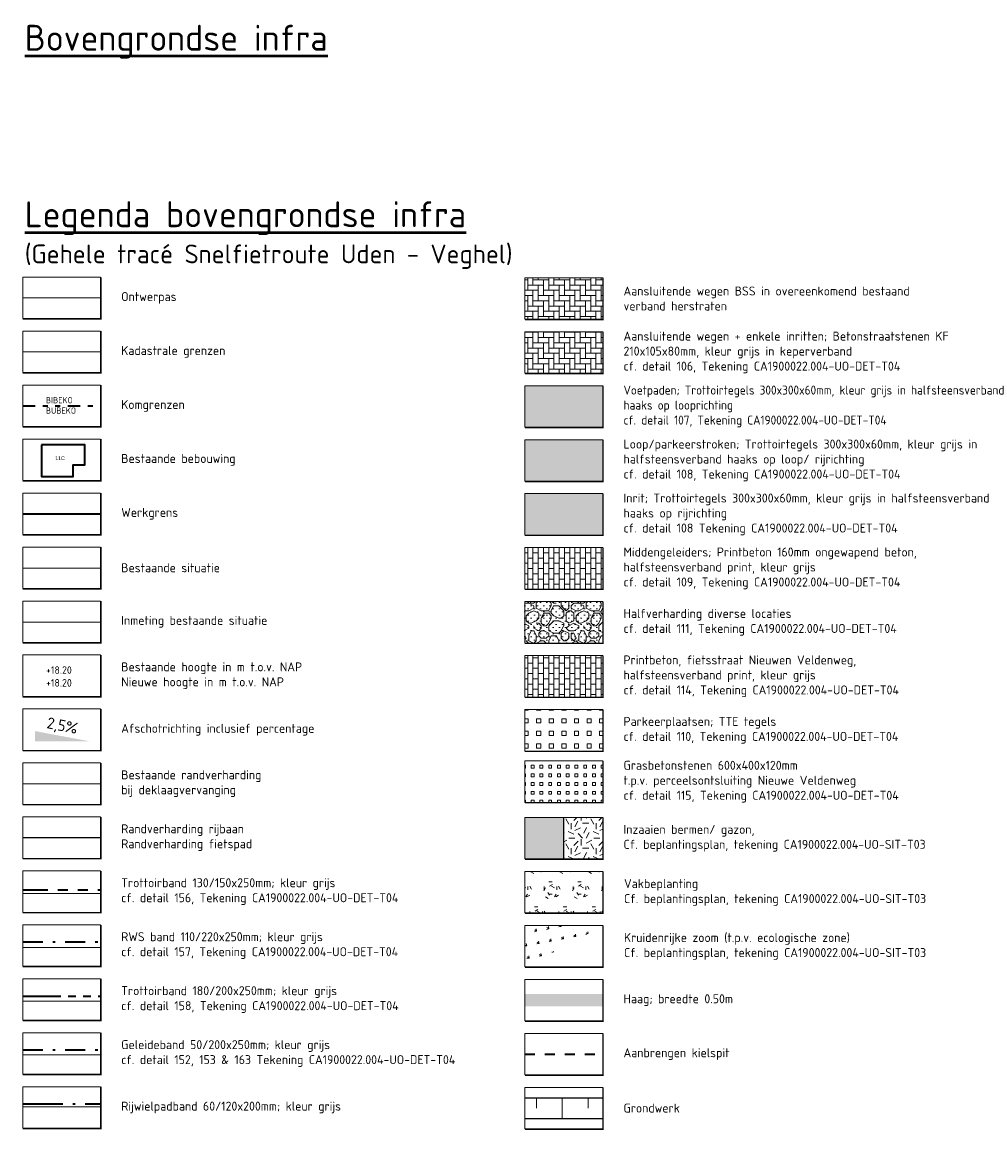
# Model space of a CAD drawing. Header units: metres. Extents: x 163543 to 168130, y 402678 to 405437.
# Tile 221 of 256: x 167416 to 167455, y 403412 to 403456. Entities that reach past the tile are written whole.
import ezdxf
from ezdxf.enums import TextEntityAlignment as Align

# ---------------------------------------------------------------- set-up
doc = ezdxf.new("R2010")
doc.units = ezdxf.units.M
for name, pattern in [('X-CA190022.004-UO-TXT_Legenda$0$AL-TEKENBLADGRENS', [11.5, 2.5, -1.5, 1, -1.5, 1, -1.5, 2.5]), ('X-CA190022.004-UO-TXT_Legenda$0$AM-AS', [16, 10, -2, 2, -2]), ('X-CA190022.004-UO-TXT_Legenda$0$VH-GELEIDEBAND_50X200', [8, 4, -2, 0, -2]), ('X-CA190022.004-UO-TXT_Legenda$0$VH-GELEIDEBAND_60X120', [12, 8, -2, 0, -2]), ('X-CA190022.004-UO-TXT_Legenda$0$VH-RWSBAND_110X220', [24, 10, -2, 2, -2, 2, -2, 2, -2]), ('X-CA190022.004-UO-TXT_Legenda$0$VH-TROTTOIRBAND_130-150', [15, 5, -2, 2, -2, 2, -2]), ('X-CA190022.004-UO-TXT_Legenda$0$VH-TROTTOIRBAND_180-200', [20, 10, -2, 2, -2, 2, -2]), ('X-CA190022.004-UO-TXT_Legenda$0$XX-HIDDEN', [4, 2, -2])]:
    doc.linetypes.add(name, pattern=pattern)
doc.layers.get('0').update_dxf_attribs({"lineweight": 25})
for name, color, linetype, lineweight in [('X-CA190022.004-UO-TXT_Legenda$0$B-WE-KG-GRENS_PERCEEL-GV', 150, 'Continuous', 9), ('X-CA190022.004-UO-TXT_Legenda$0$B-WE-VH-KANTVERHARDING-G', 214, 'Continuous', 18), ('X-CA190022.004-UO-TXT_Legenda$0$GE_4502_GBKN_Huisnummer_Lijn_GEM', 202, 'Continuous', 0), ('X-CA190022.004-UO-TXT_Legenda$0$GE_601_PNDgrondvlakpand_Vlak_MV_GEM', 34, 'Continuous', 35), ('X-CA190022.004-UO-TXT_Legenda$0$N-GV-GR-BEPLANTING_CULTUUR_VASTE PLANTENVAK-A-200', 92, 'Continuous', 18), ('X-CA190022.004-UO-TXT_Legenda$0$N-WE-AM-AS_WEG-G', 10, 'X-CA190022.004-UO-TXT_Legenda$0$AM-AS', 18), ('X-CA190022.004-UO-TXT_Legenda$0$N-WE-GR-KRUIDEN-A-250', 92, 'Continuous', 18), ('X-CA190022.004-UO-TXT_Legenda$0$N-WE-GW-TALUDARCERING-S', 90, 'Continuous', 25), ('X-CA190022.004-UO-TXT_Legenda$0$N-WE-GW-TALUDARCERING_KORT-G', 90, 'Continuous', 18), ('X-CA190022.004-UO-TXT_Legenda$0$N-WE-GW-TALUDARCERING_LANG-G', 90, 'Continuous', 18), ('X-CA190022.004-UO-TXT_Legenda$0$N-WE-GW-WATERGANG_BODEM-G', 90, 'Continuous', 25), ('X-CA190022.004-UO-TXT_Legenda$0$N-WE-GW-WATERGANG_GREPPEL_BODEM-G', 90, 'Continuous', 35), ('X-CA190022.004-UO-TXT_Legenda$0$N-WE-GW-WATERGANG_INSTEEK-G', 90, 'Continuous', 25), ('X-CA190022.004-UO-TXT_Legenda$0$N-WE-KG-GRENS_SYSTEEMGRENS-G', 7, 'X-CA190022.004-UO-TXT_Legenda$0$KG-OG', 35), ('X-CA190022.004-UO-TXT_Legenda$0$N-WE-VH-KANTOPSLUITING_ACHTERKANTBAND-G', 7, 'Continuous', 9), ('X-CA190022.004-UO-TXT_Legenda$0$N-WE-VH-KANTOPSLUITING_GELEIDEBAND_50X200-G', 7, 'X-CA190022.004-UO-TXT_Legenda$0$VH-GELEIDEBAND_50X200', 35), ('X-CA190022.004-UO-TXT_Legenda$0$N-WE-VH-KANTOPSLUITING_GELEIDEBAND_60X120-G', 20, 'X-CA190022.004-UO-TXT_Legenda$0$VH-GELEIDEBAND_60X120', 35), ('X-CA190022.004-UO-TXT_Legenda$0$N-WE-VH-KANTOPSLUITING_TROTTOIRBAND_130 150-G', 124, 'X-CA190022.004-UO-TXT_Legenda$0$VH-TROTTOIRBAND_130-150', 35), ('X-CA190022.004-UO-TXT_Legenda$0$N-WE-VH-KANTOPSLUITING_TROTTOIRBAND_180 200-G', 210, 'X-CA190022.004-UO-TXT_Legenda$0$VH-TROTTOIRBAND_180-200', 35), ('X-CA190022.004-UO-TXT_Legenda$0$N-WE-VH-KANTOPSLUITING_TROTTOIRBAND_RWS_110 220-G', 190, 'X-CA190022.004-UO-TXT_Legenda$0$VH-RWSBAND_110X220', 35), ('X-CA190022.004-UO-TXT_Legenda$0$N-WE-VH-KANTVERHARDING-G', 210, 'Continuous', 25), ('X-CA190022.004-UO-TXT_Legenda$0$N-WE-VH-VERHARDING_BETONSTRAATSTEEN-A-200', 252, 'Continuous', 18), ('X-CA190022.004-UO-TXT_Legenda$0$N-WE-VH-VERHARDING_BETONSTRAATSTEEN-A-200 - HERSTRATEN', 7, 'Continuous', 18), ('X-CA190022.004-UO-TXT_Legenda$0$N-WE-VH-VERKANTING-G', 7, 'Continuous', 35), ('X-CA190022.004-UO-TXT_Legenda$0$N-WE-VH-VERKANTING-T18', 7, 'Continuous', 18), ('X-CA190022.004-UO-TXT_Legenda$0$X-XX-AL-HOOGTELABEL-T18', 252, 'Continuous', 18), ('X-CA190022.004-UO-TXT_Legenda$0$X-XX-AL-LEGENDA-G', 7, 'Continuous', 18), ('X-CA190022.004-UO-TXT_Legenda$0$X-XX-AL-LEGENDA-T50', 7, 'Continuous', 50), ('X-CA190022.004-UO-TXT_Legenda$0$X-XX-AL-PEILMAAT-T18', 7, 'Continuous', 18), ('X-CA190022.004-UO-TXT_Legenda$0$X-XX-AL-T18', 7, 'Continuous', 18), ('X-CA190022.004-UO-TXT_Legenda$0$X-XX-AL-VERWIJZING_KOMGRENS-G', 242, 'X-CA190022.004-UO-TXT_Legenda$0$AL-TEKENBLADGRENS', 35)]:
    doc.layers.add(name, color=color, linetype=linetype, lineweight=lineweight)
for name, color, linetype, lineweight, transparency in [('X-CA190022.004-UO-TXT_Legenda$0$N-GV-GR-GRAS-A-200', 62, 'Continuous', 18, 0.5), ('X-CA190022.004-UO-TXT_Legenda$0$N-GV-GR-HAAG_STRAK-G', 78, 'Continuous', 35, 0.5), ('X-CA190022.004-UO-TXT_Legenda$0$N-WE-GR-GROENSTROOK-A', 62, 'Continuous', 18, 0.5), ('X-CA190022.004-UO-TXT_Legenda$0$N-WE-VH-VERHARDING-LOOP-PARKEERSTROOK-GRIJS-A', 148, 'Continuous', 0, 0.2), ('X-CA190022.004-UO-TXT_Legenda$0$N-WE-VH-VERHARDING_BETONSTRAATSTEENPRINT PRINTBETON-A-200 NIEUWEN VELDENWEG', 24, 'Continuous', 18, 0.2), ('X-CA190022.004-UO-TXT_Legenda$0$N-WE-VH-VERHARDING_GRASBETONSTEEN-A-50 GBT', 7, 'Continuous', 18, 0.5), ('X-CA190022.004-UO-TXT_Legenda$0$N-WE-VH-VERHARDING_GRASBETONSTEEN-A-50 TTE PLATEN', 7, 'Continuous', 18, 0.5), ('X-CA190022.004-UO-TXT_Legenda$0$N-WE-VH-VERHARDING_HALFVERHARDING-A-200', 252, 'Continuous', 18, 0.5), ('X-CA190022.004-UO-TXT_Legenda$0$N-WE-VH-VERHARDING_TEGEL-A-200 60MM TEGEL', 252, 'Continuous', 18, 0.5)]:
    doc.layers.add(name, color=color, linetype=linetype, lineweight=lineweight, transparency=transparency)
doc.layers.add('X-CA190022.004-UO-TXT_Legenda$0$N-WE-VH-VERHARDING_TEGEL-A-200 80MM TEGEL', color=7, linetype='Continuous', lineweight=18, true_color=0x2a393c, transparency=0.3)
doc.styles.add('X-CA190022.004-UO-TXT_Legenda$0$BGT_NAR', font='arial.ttf', dxfattribs={"height": 1})
doc.styles.add('X-CA190022.004-UO-TXT_Legenda$0$NLCS-ISO-M200-T18', font='NLCS-ISO.ttf', dxfattribs={"height": 0.36})
doc.styles.add('X-CA190022.004-UO-TXT_Legenda$0$NLCS-ISO-M200-T35', font='NLCS-ISO.ttf', dxfattribs={"height": 0.7})
doc.styles.add('X-CA190022.004-UO-TXT_Legenda$0$NLCS-ISO-M250-T18', font='NLCS-ISO.ttf', dxfattribs={"height": 0.45})
doc.styles.add('X-CA190022.004-UO-TXT_Legenda$0$NLCS-ISO-M500-T18', font='NLCS-ISO.ttf', dxfattribs={"height": 0.9})
doc.styles.add('X-CA190022.004-UO-TXT_Legenda$0$NLCS-ISO-M500-T50', font='NLCS-ISO.ttf', dxfattribs={"height": 2.5})
doc.linetypes.add('X-CA190022.004-UO-TXT_Legenda$0$KG-OG', pattern='A,5.5,-1.5,[2,NLCS.SHX,S=0.5,R=0,X=0,Y=0],-1.5', length=8.5)
pattern_1 = [(0, (0, -0.75372), (0.21, 0.21), [0.63, -0.21]), (270, (0, -0.33372), (0.21, 0.21), [0.63, -0.21])]
pattern_2 = [(0, (0, -0.75372), (0.21, 0.21), [0.21, -0.21]), (90, (0, -0.75372), (-0.21, 1e-17), [])]

# ---------------------------------------------------------------- blocks, each defined once
blk = doc.blocks.new('*U65')
at = {"layer": 'X-CA190022.004-UO-TXT_Legenda$0$N-WE-GW-TALUDARCERING_KORT-G'}
for p, q in [((167418.08, 403437.72), (167418.08, 403436.72)), ((167423.08, 403437.72), (167423.08, 403436.72))]:
    blk.add_line(p, q, dxfattribs=at)
at = {"layer": 'X-CA190022.004-UO-TXT_Legenda$0$N-WE-GW-TALUDARCERING_LANG-G'}
blk.add_line((167420.58, 403437.72), (167420.58, 403435.72), dxfattribs=at)
blk = doc.blocks.new('*U71')
blk.add_solid([(-2.5, 0.9), (-2.5, 0), (2.3, 0)])
blk = doc.blocks.new('X-CA190022.004-UO-TXT_Legenda$0$blokje legenda')
at = {"layer": 'X-CA190022.004-UO-TXT_Legenda$0$X-XX-AL-LEGENDA-G', "const_width": 0.1, "flags": 128}
blk.add_lwpolyline([(7.55, 0), (7.55, -4.05), (0, -4.05)], dxfattribs=at)
at = {"layer": 'X-CA190022.004-UO-TXT_Legenda$0$X-XX-AL-LEGENDA-G', "flags": 128}
blk.add_lwpolyline([(0, 0), (0, -4), (7.5, -4), (7.5, 0)], close=True, dxfattribs=at)

msp = doc.modelspace()

# ---------------------------------------------------------------- hatches: boundary and pattern name
at = {"layer": 'X-CA190022.004-UO-TXT_Legenda$0$N-GV-GR-BEPLANTING_CULTUUR_VASTE PLANTENVAK-A-200'}
h = msp.add_hatch(dxfattribs=at)
h.set_pattern_fill('AGR-VASTEPLANTEN', color=256, scale=0.2, pattern_type=2)
h.set_pattern_definition([(0, (-0.067, -1.0037), (0.57735, 1), [0.133976, -1.020724]), (30, (0.067, -1.0037), (0.5773504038, 0.9999997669), [0.133976, -1.866024]), (60, (0.183, -0.9367), (-0.5773504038, 0.9999997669), [0.133976, -1.020724]), (90, (0.25, -0.8207), (-0.57735, 1), [0.133976, -1.866024]), (120, (0.25, -0.6867), (-1.1547004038, -2.331e-07), [0.133976, -1.020724]), (150, (0.183, -0.5707), (-1.1547004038, 2.331e-07), [0.133976, -1.866024]), (180, (0.067, -0.5037), (-0.57735, -1), [0.133976, -1.020724]), (210, (-0.067, -0.5037), (-0.5773504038, -0.9999997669), [0.133976, -1.866024]), (240, (-0.183, -0.5707), (0.5773504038, -0.9999997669), [0.133976, -1.020724]), (270, (-0.25, -0.68673), (0.57735, -1), [0.133976, -1.866024]), (300, (-0.25, -0.8207), (1.1547004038, 2.331e-07), [0.133976, -1.020724]), (330, (-0.183, -0.93673), (1.1547004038, -2.331e-07), [0.133976, -1.866024])])
h.paths.add_polyline_path([(167439.361, 403420.252), (167439.361, 403421.911), (167436.251, 403421.911), (167436.251, 403420.252)])
at = {"layer": 'X-CA190022.004-UO-TXT_Legenda$0$N-GV-GR-GRAS-A-200'}
h = msp.add_hatch(dxfattribs=at)
h.set_pattern_fill('AGR-GRAS_02-SO', color=256, scale=0.1, pattern_type=2)
h.set_pattern_definition([(0, (0, -0.7537), (1, 1), [0.25, -0.75]), (0, (0.55, -0.1537), (1, 1), [0.25, -0.75]), (90, (0.1, -0.4037), (-1, 1), [0.25, -0.75]), (90, (0.5, -0.0537), (-1, 1), [0.25, -0.75]), (45, (0.2, -0.0537), (0, 1), [0.25, -1.164213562]), (135, (0.55, -0.7537), (-1, 0), [0.25, -1.164213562]), (26.5650512, (0.25, -0.4537), (1, 4e-10), [0.25, -1.986067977]), (26.5650512, (0.7, 0.0463), (1, 4e-10), [0.25, -1.986067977]), (63.43494882, (0.7, -0.7537), (5e-11, 1), [0.25, -1.986067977]), (63.43494882, (0.25, -0.3037), (5e-11, 1), [0.25, -1.986067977]), (63.43494882, (0.6, -0.5537), (5e-11, 1), [0.25, -1.986067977]), (116.5650512, (0, -0.2037), (-4e-10, 1), [0.25, -1.986067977]), (153.43494882, (0.2, -0.6037), (-1, 5e-11), [0.25, -1.986067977])])
h.paths.add_polyline_path([(167437.806, 403422.411), (167439.361, 403422.411), (167439.361, 403424.069), (167437.806, 403424.069)])
at = {"layer": 'X-CA190022.004-UO-TXT_Legenda$0$N-GV-GR-HAAG_STRAK-G'}
h = msp.add_hatch(color=256, dxfattribs=at)
h.dxf.hatch_style = 1
h.paths.add_polyline_path([(167436.251, 403416.513), (167439.361, 403416.513), (167439.361, 403417.013), (167436.251, 403417.013)])
at = {"layer": 'X-CA190022.004-UO-TXT_Legenda$0$N-WE-GR-GROENSTROOK-A'}
h = msp.add_hatch(color=256, dxfattribs=at)
h.dxf.hatch_style = 1
h.paths.add_polyline_path([(167437.806, 403422.411), (167437.806, 403424.069), (167436.251, 403424.069), (167436.251, 403422.411)])
at = {"layer": 'X-CA190022.004-UO-TXT_Legenda$0$N-WE-GR-KRUIDEN-A-250'}
h = msp.add_hatch(dxfattribs=at)
h.set_pattern_fill('AGR-KRUIDEN-SO', color=256, scale=0.05, angle=56, pattern_type=2)
h.set_pattern_definition([(146, (-379.9173, -2.9126), (-0.4908135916, -0.09540449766), [0.09375, -0.6133567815]), (101, (-379.9173, -2.9126), (-0.4908135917, -0.0954044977), [0.09375, -0.40625]), (191, (-379.9173, -2.9126), (0.0954044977, -0.4908135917), [0.09375, -0.40625])])
h.paths.add_polyline_path([(167436.251, 403419.752), (167436.251, 403418.093), (167439.361, 403418.093), (167439.361, 403419.752)], flags=16)
edge = h.paths.add_edge_path()
edge.add_line((167439.382, 403419.752), (167439.382, 403418.072))
edge.add_line((167439.382, 403418.072), (167436.251, 403418.072))
at = {"layer": 'X-CA190022.004-UO-TXT_Legenda$0$N-WE-VH-VERHARDING-LOOP-PARKEERSTROOK-GRIJS-A'}
h = msp.add_hatch(color=256, dxfattribs=at)
h.dxf.hatch_style = 1
h.paths.add_polyline_path([(167439.361, 403439.182), (167436.251, 403439.182), (167436.251, 403437.523), (167439.361, 403437.523)])
at = {"layer": 'X-CA190022.004-UO-TXT_Legenda$0$N-WE-VH-VERHARDING_BETONSTRAATSTEEN-A-200'}
h = msp.add_hatch(dxfattribs=at)
h.set_pattern_fill('AVH-BSS_KEIFORMAAT_KEPER', color=256, scale=2, pattern_type=2)
h.set_pattern_definition(pattern_1)
h.paths.add_polyline_path([(167439.361, 403443.499), (167436.251, 403443.499), (167436.251, 403441.84), (167439.361, 403441.84)])
at = {"layer": 'X-CA190022.004-UO-TXT_Legenda$0$N-WE-VH-VERHARDING_BETONSTRAATSTEEN-A-200', "ltscale": 2}
h = msp.add_hatch(dxfattribs=at)
h.set_pattern_fill('AVH-BSS_KEIFORMAAT_HALFST', color=256, scale=2, pattern_type=2)
h.set_pattern_definition(pattern_2)
h.paths.add_polyline_path([(167436.251, 403434.864), (167436.251, 403433.205), (167439.361, 403433.205), (167439.361, 403434.864)])
at = {"layer": 'X-CA190022.004-UO-TXT_Legenda$0$N-WE-VH-VERHARDING_BETONSTRAATSTEEN-A-200 - HERSTRATEN'}
h = msp.add_hatch(dxfattribs=at)
h.set_pattern_fill('AVH-BSS_KEIFORMAAT_KEPER', color=256, scale=2, pattern_type=2)
h.set_pattern_definition(pattern_1)
h.paths.add_polyline_path([(167439.361, 403445.658), (167436.251, 403445.658), (167436.251, 403443.999), (167439.361, 403443.999)])
at = {"layer": 'X-CA190022.004-UO-TXT_Legenda$0$N-WE-VH-VERHARDING_BETONSTRAATSTEENPRINT PRINTBETON-A-200 NIEUWEN VELDENWEG', "ltscale": 0.2}
h = msp.add_hatch(dxfattribs=at)
h.set_pattern_fill('AVH-BSS_KEIFORMAAT_HALFST', color=256, scale=2, pattern_type=2)
h.set_pattern_definition(pattern_2)
h.paths.add_polyline_path([(167439.361, 403430.546), (167436.251, 403430.546), (167436.251, 403428.887), (167439.361, 403428.887)])
at = {"layer": 'X-CA190022.004-UO-TXT_Legenda$0$N-WE-VH-VERHARDING_GRASBETONSTEEN-A-50 GBT'}
h = msp.add_hatch(dxfattribs=at)
h.set_pattern_fill('AVH-GRASBETONSTEEN_04', color=256, scale=0.175, pattern_type=2)
h.set_pattern_definition([(0, (0, -0.75372), (0, 0.35), [0.1166666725, -0.2333333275]), (0, (0, -0.63705), (0, 0.35), [0.1166666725, -0.2333333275]), (90, (0, -0.75372), (-0.35, 2e-17), [0.1166666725, -0.2333333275]), (90, (0.11667, -0.75372), (-0.35, 2e-17), [0.1166666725, -0.2333333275])])
h.paths.add_polyline_path([(167439.361, 403426.333), (167436.251, 403426.333), (167436.251, 403424.674), (167439.361, 403424.674)])
at = {"layer": 'X-CA190022.004-UO-TXT_Legenda$0$N-WE-VH-VERHARDING_GRASBETONSTEEN-A-50 TTE PLATEN'}
h = msp.add_hatch(dxfattribs=at)
h.set_pattern_fill('AVH-GRASBETONSTEEN_04', color=256, scale=0.252, pattern_type=2)
h.set_pattern_definition([(0, (-73661.76465, -177507.7463), (0, 0.504), [0.1680000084, -0.3359999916]), (0, (-73661.76465, -177507.5783), (0, 0.504), [0.1680000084, -0.3359999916]), (90, (-73661.76465, -177507.7463), (-0.504, 3e-17), [0.1680000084, -0.3359999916]), (90, (-73661.59665, -177507.7463), (-0.504, 3e-17), [0.1680000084, -0.3359999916])])
h.paths.add_polyline_path([(167439.361, 403428.387), (167436.251, 403428.387), (167436.251, 403426.728), (167439.361, 403426.728)])
at = {"layer": 'X-CA190022.004-UO-TXT_Legenda$0$N-WE-VH-VERHARDING_HALFVERHARDING-A-200', "transparency": 33554559}
h = msp.add_hatch(dxfattribs=at)
h.set_pattern_fill('AVH-HALFVERHARDING_GRIND_03', color=256, scale=0.2, pattern_type=2)
h.set_pattern_definition([(0, (0, 3.54075), (0.125, 0.125), [0, -0.25]), (0, (0, 3.5407), (2, 2), [0.2, -0.3, 0.1, -0.3, 0.1, -1]), (0, (1, 3.7407), (2, 2), [0.1, -1.9]), (0, (0.4, 3.8407), (2, 2), [0.1, -0.2, 0.1, -1.6]), (0, (1.4, 3.9407), (2, 2), [0.2, -1.8]), (0, (1.6, 4.0407), (2, 2), [0.1, -1.9]), (0, (1, 4.2407), (2, 2), [0.2, -1.8]), (0, (0, 4.3407), (2, 2), [0.1, -0.2, 0.1, -0.5, 0.3, -0.8]), (0, (1.4, 4.5407), (2, 2), [0.2, -1.8]), (0, (0.2, 4.6407), (2, 2), [0.2, -0.1, 0.1, -0.8, 0.1, -0.7]), (0, (0.1, 4.7407), (2, 2), [0.1, -1.9]), (0, (0.8, 4.8407), (2, 2), [0.1, -0.1, 0.1, -1.7]), (0, (0.5, 4.9407), (2, 2), [0.1, -1.9]), (0, (1.8, 5.0407), (2, 2), [0.1, -1.9]), (0, (0.9, 5.1407), (2, 2), [0.1, -0.8, 0.1, -1]), (0, (0.9, 5.2407), (2, 2), [0.2, -1.8]), (0, (1.3, 5.3407), (2, 2), [0.2, -1.8]), (0, (0.1, 5.4407), (2, 2), [0.1, -1.2, 0.2, -0.5]), (90, (0, 4.4407), (-2, 2), [0.4, -0.4, 0.2, -1]), (90, (0.1, 4.4407), (-2, 2), [0.1, -0.7, 0.2, -1]), (90, (0.2, 3.9407), (-2, 2), [0.3, -1.7]), (90, (0.3, 3.9407), (-2, 2), [0.2, -1.8]), (90, (0.4, 3.6407), (-2, 2), [0.1, -1.2, 0.1, -0.1, 0.2, -0.3]), (90, (0.6, 3.6407), (-2, 2), [0.1, -0.7, 0.1, -1.1]), (90, (0.7, 4.4407), (-2, 2), [0.2, -0.3, 0.1, -0.1, 0.2, -1.1]), (90, (0.8, 4.0407), (-2, 2), [0.2, -1.1, 0.1, -0.6]), (90, (0.9, 3.6407), (-2, 2), [0.1, -0.1, 0.2, -1.6]), (90, (1.1, 4.9407), (-2, 2), [0.1, -1.9]), (90, (1.2, 4.9407), (-2, 2), [0.2, -0.2, 0.1, -0.1, 0.2, -1.2]), (90, (1.3, 4.0407), (-2, 2), [0.1, -0.1, 0.1, -0.2, 0.1, -1.4]), (90, (1.6, 4.7407), (-2, 2), [0.4, -1.6]), (90, (1.7, 4.5407), (-2, 2), [0.4, -0.3, 0.2, -1.1]), (90, (1.8, 3.7407), (-2, 2), [0.1, -0.3, 0.2, -1.4]), (90, (1.9, 3.9407), (-2, 2), [0.3, -1.7]), (45, (0.8, 3.5407), (0, 1.9999999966), [0.14142, -2.687007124]), (45, (1.9, 3.6407), (0, 1.9999999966), [0.14142, -2.404167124, 0.14142, -0.14142]), (45, (0.6, 3.7407), (0, 1.9999999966), [0.142, -1.13136, 0.14142, -1.414227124]), (45, (1.1, 3.7407), (0, 1.9999999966), [0.14142, -2.262747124, 0.14142, -0.28284]), (45, (1.2, 3.7407), (0, 1.9999999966), [0.28284, -1.13136, 0.28284, -1.131387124]), (45, (0.7, 3.9407), (0, 1.9999999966), [0.1414, -1.2728, 0.1414, -0.1414, 0.1414, -0.990027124]), (45, (1.7, 4.0407), (0, 1.9999999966), [0.14142, -0.14142, 0.14142, -2.404167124]), (45, (0.3, 4.1407), (0, 1.9999999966), [0.14142, -1.69704, 0.14142, -0.848547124]), (45, (1.9, 4.3407), (0, 1.9999999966), [0.1414, -0.1414, 0.1414, -0.56568, 0.1414, -1.697147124]), (45, (0.7, 4.6407), (0, 1.9999999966), [0.14142, -2.687007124]), (45, (0.2, 4.7407), (0, 1.9999999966), [0.282842, -2.545585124]), (45, (0, 4.9407), (0, 1.9999999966), [0.14142, -0.14142, 0.14142, -2.404167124]), (45, (1.1, 5.2407), (0, 1.9999999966), [0.14142, -2.687007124]), (45, (1.7, 5.4407), (0, 1.9999999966), [0.14142, -2.687007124]), (135, (0.9, 3.7407), (2e-16, 1.9999999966), [0.14142, -2.687007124]), (135, (1, 3.7407), (2e-16, 1.9999999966), [0.14142, -2.687007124]), (135, (0.4, 3.8407), (2e-16, 1.9999999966), [0.14142, -0.56568, 0.28284, -1.838487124]), (135, (0, 3.8407), (2e-16, 1.9999999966), [0.14142, -2.687007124]), (135, (1.3, 4.1407), (2e-16, 1.9999999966), [0.14142, -1.1313708, 0.14142, -1.414216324]), (135, (1.4, 4.1407), (2e-16, 1.9999999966), [0.1414, -0.8486, 0.1414, -0.8484, 0.1414, -0.707227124]), (135, (0.2, 4.2407), (2e-16, 1.9999999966), [0.14142, -2.687007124]), (135, (1.8, 4.3407), (2e-16, 1.9999999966), [0.2828, -0.7071, 0.1414, -0.1414, 0.1414, -1.414327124]), (135, (0.5, 4.6407), (2e-16, 1.9999999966), [0.14142, -2.687007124]), (135, (1.3, 4.6407), (2e-16, 1.9999999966), [0.282842, -2.545585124]), (135, (1.4, 4.6407), (2e-16, 1.9999999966), [0.14142, -2.687007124]), (135, (0.8, 4.8407), (2e-16, 1.9999999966), [0.14142, -2.687007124]), (135, (0.2, 5.1407), (2e-16, 1.9999999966), [0.14142, -2.687007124]), (135, (1.8, 5.1407), (2e-16, 1.9999999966), [0.14142, -2.687007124]), (26.5650512, (0.2, 3.54075), (2, 8e-10), [0.2236, -4.248535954]), (26.5650512, (0, 3.74075), (2, 8e-10), [0.2236, -4.248535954]), (26.5650512, (0, 3.84075), (2, 8e-10), [0.2236, -4.248535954]), (26.5650512, (0.5, 3.84075), (2, 8e-10), [0.2236, -4.248535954]), (26.5650512, (0.4, 4.24075), (2, 8e-10), [0.2236, -4.248535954]), (26.5650512, (0.4, 4.34075), (2, 8e-10), [0.2236, -4.248535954]), (26.5650512, (0.8, 4.74075), (2, 8e-10), [0.2236, -4.248535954]), (26.5650512, (0.9, 4.84075), (2, 8e-10), [0.2236, -4.248535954]), (26.5650512, (0.1, 5.04075), (2, 8e-10), [0.2236, -4.248535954]), (26.5650512, (0.7, 5.04075), (2, 8e-10), [0.2236, -4.248535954]), (63.43494882, (1.7, 3.54075), (1e-10, 2), [0.2236, -4.248535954]), (63.43494882, (1.2, 3.84075), (1e-10, 2), [0.2236, -4.248535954]), (63.43494882, (0.9, 4.04075), (1e-10, 2), [0.2236, -4.248535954]), (63.43494882, (1.2, 4.34075), (1e-10, 2), [0.2236, -4.248535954]), (63.43494882, (1.3, 4.34075), (1e-10, 2), [0.2236, -4.248535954]), (63.43494882, (0.6, 4.64075), (1e-10, 2), [0.2236, -4.248535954]), (63.43494882, (0.4, 4.74075), (1e-10, 2), [0.2236, -4.248535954]), (63.43494882, (1.2, 5.14075), (1e-10, 2), [0.2236, -4.248535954]), (63.43494882, (0.4, 5.34075), (1e-10, 2), [0.2236, -4.248535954]), (116.5650512, (0.1, 4.74075), (-8e-10, 2), [0.2236, -4.248535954]), (116.5650512, (1.3, 4.74075), (-8e-10, 2), [0.2236, -4.248535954]), (116.5650512, (0, 4.84075), (-8e-10, 2), [0.2236, -4.248535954]), (116.5650512, (1.6, 5.14075), (-8e-10, 2), [0.2236, -4.248535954]), (116.5650512, (0.3, 5.24075), (-8e-10, 2), [0.2236, -4.248535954]), (116.5650512, (0.7, 5.34075), (-8e-10, 2), [0.2236, -4.248535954]), (153.4349488, (0.8, 3.54075), (-2, 8e-10), [0.2236, -4.248535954]), (153.4349488, (0.4, 3.74075), (-2, 8e-10), [0.2236, -4.248535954]), (153.4349488, (1.8, 3.84075), (-2, 8e-10), [0.2236, -4.248535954]), (153.4349488, (1.6, 4.04075), (-2, 8e-10), [0.2236, -4.248535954]), (153.4349488, (0.8, 4.24075), (-2, 8e-10), [0.2236, -4.248535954]), (153.4349488, (0.3, 4.34075), (-2, 8e-10), [0.2236, -4.248535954]), (153.4349488, (0.9, 4.34075), (-2, 8e-10), [0.2236, -4.248535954]), (153.4349488, (0.6, 4.54075), (-2, 8e-10), [0.2236, -4.248535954]), (153.4349488, (0.6, 5.04075), (-2, 8e-10), [0.2236, -4.248535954]), (153.4349488, (0, 5.44075), (-2, 8e-10), [0.2236, -4.248535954]), (153.4349488, (1.2, 5.44075), (-2, 8e-10), [0.2236, -4.248535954]), (153.4349488, (1.4, 5.44075), (-2, 8e-10), [0.2236, -4.248535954])])
h.paths.add_polyline_path([(167436.251, 403432.705), (167436.251, 403431.046), (167439.361, 403431.046), (167439.361, 403432.705)])
at = {"layer": 'X-CA190022.004-UO-TXT_Legenda$0$N-WE-VH-VERHARDING_TEGEL-A-200 60MM TEGEL', "ltscale": 0.5}
h = msp.add_hatch(color=256, dxfattribs=at)
h.dxf.hatch_style = 1
h.paths.add_polyline_path([(167439.361, 403441.34), (167436.251, 403441.34), (167436.251, 403439.682), (167439.361, 403439.682)])
at = {"layer": 'X-CA190022.004-UO-TXT_Legenda$0$N-WE-VH-VERHARDING_TEGEL-A-200 80MM TEGEL'}
h = msp.add_hatch(color=256, dxfattribs=at)
h.dxf.hatch_style = 1
h.paths.add_polyline_path([(167439.361, 403437.023), (167436.251, 403437.023), (167436.251, 403435.364), (167439.361, 403435.364)])

# ---------------------------------------------------------------- linework, layer by layer
at = {"color": 253, "flags": 128}
msp.add_lwpolyline([(167416.168, 403434.058), (167419.299, 403434.047)], dxfattribs=at)
at = {"color": 246, "flags": 128}
msp.add_lwpolyline([(167416.168, 403431.899), (167419.299, 403431.888)], dxfattribs=at)
at = {"flags": 128}
msp.add_lwpolyline([(167437.806, 403422.39), (167437.806, 403424.069)], dxfattribs=at)
at = {"layer": 'X-CA190022.004-UO-TXT_Legenda$0$B-WE-KG-GRENS_PERCEEL-GV', "flags": 128}
msp.add_lwpolyline([(167416.168, 403442.693), (167419.279, 403442.693)], dxfattribs=at)
at = {"layer": 'X-CA190022.004-UO-TXT_Legenda$0$B-WE-VH-KANTVERHARDING-G', "flags": 128}
msp.add_lwpolyline([(167416.168, 403425.422), (167419.279, 403425.422)], dxfattribs=at)
at = {"layer": 'X-CA190022.004-UO-TXT_Legenda$0$GE_601_PNDgrondvlakpand_Vlak_MV_GEM', "flags": 128}
msp.add_lwpolyline([(167416.917, 403438.978), (167416.917, 403437.713), (167418.183, 403437.713), (167418.183, 403438.177), (167418.656, 403438.177), (167418.656, 403438.978)], close=True, dxfattribs=at)
at = {"layer": 'X-CA190022.004-UO-TXT_Legenda$0$N-WE-AM-AS_WEG-G', "ltscale": 0.4, "flags": 128}
msp.add_lwpolyline([(167416.168, 403444.852), (167419.279, 403444.852)], dxfattribs=at)
at = {"layer": 'X-CA190022.004-UO-TXT_Legenda$0$N-WE-GW-WATERGANG_BODEM-G', "flags": 128}
msp.add_lwpolyline([(167436.251, 403412.031), (167439.361, 403412.031)], dxfattribs=at)
at = {"layer": 'X-CA190022.004-UO-TXT_Legenda$0$N-WE-GW-WATERGANG_GREPPEL_BODEM-G', "linetype": 'X-CA190022.004-UO-TXT_Legenda$0$XX-HIDDEN', "ltscale": 0.2, "flags": 128}
msp.add_lwpolyline([(167436.251, 403414.604), (167439.361, 403414.604)], dxfattribs=at)
at = {"layer": 'X-CA190022.004-UO-TXT_Legenda$0$N-WE-GW-WATERGANG_INSTEEK-G', "flags": 128}
msp.add_lwpolyline([(167436.251, 403412.86), (167439.361, 403412.86)], dxfattribs=at)
at = {"layer": 'X-CA190022.004-UO-TXT_Legenda$0$N-WE-KG-GRENS_SYSTEEMGRENS-G', "ltscale": 0.35, "flags": 128}
msp.add_lwpolyline([(167416.168, 403436.217), (167419.279, 403436.217)], dxfattribs=at)
at = {"layer": 'X-CA190022.004-UO-TXT_Legenda$0$N-WE-VH-KANTOPSLUITING_ACHTERKANTBAND-G', "ltscale": 0.2, "flags": 128}
for points in [[(167416.168, 403421.029), (167419.279, 403421.029)], [(167416.168, 403418.871), (167419.279, 403418.871)], [(167416.189, 403416.721), (167419.299, 403416.721)], [(167416.168, 403414.573), (167419.279, 403414.573)], [(167416.168, 403412.494), (167419.279, 403412.494)]]:
    msp.add_lwpolyline(points, dxfattribs=at)
at = {"layer": 'X-CA190022.004-UO-TXT_Legenda$0$N-WE-VH-KANTOPSLUITING_GELEIDEBAND_50X200-G', "ltscale": 0.2, "flags": 128}
msp.add_lwpolyline([(167416.168, 403414.773), (167419.279, 403414.773)], dxfattribs=at)
at = {"layer": 'X-CA190022.004-UO-TXT_Legenda$0$N-WE-VH-KANTOPSLUITING_GELEIDEBAND_60X120-G', "ltscale": 0.2, "flags": 128}
msp.add_lwpolyline([(167416.168, 403412.614), (167419.279, 403412.614)], dxfattribs=at)
at = {"layer": 'X-CA190022.004-UO-TXT_Legenda$0$N-WE-VH-KANTOPSLUITING_TROTTOIRBAND_130 150-G', "ltscale": 0.2, "flags": 128}
msp.add_lwpolyline([(167416.168, 403421.179), (167419.279, 403421.179)], dxfattribs=at)
at = {"layer": 'X-CA190022.004-UO-TXT_Legenda$0$N-WE-VH-KANTOPSLUITING_TROTTOIRBAND_180 200-G', "ltscale": 0.15, "flags": 128}
msp.add_lwpolyline([(167416.189, 403416.921), (167419.299, 403416.921)], dxfattribs=at)
at = {"layer": 'X-CA190022.004-UO-TXT_Legenda$0$N-WE-VH-KANTOPSLUITING_TROTTOIRBAND_RWS_110 220-G', "linetype": 'X-CA190022.004-UO-TXT_Legenda$0$VH-GELEIDEBAND_50X200', "ltscale": 0.2, "flags": 128}
msp.add_lwpolyline([(167416.168, 403419.091), (167419.279, 403419.091)], dxfattribs=at)
at = {"layer": 'X-CA190022.004-UO-TXT_Legenda$0$N-WE-VH-KANTVERHARDING-G', "flags": 128}
msp.add_lwpolyline([(167416.168, 403423.263), (167419.279, 403423.263)], dxfattribs=at)
at = {"layer": 'X-CA190022.004-UO-TXT_Legenda$0$X-XX-AL-VERWIJZING_KOMGRENS-G', "ltscale": 0.2}
msp.add_lwpolyline([(167416.168, 403440.534), (167419.279, 403440.534)], dxfattribs=at)

# ---------------------------------------------------------------- block references
at = {"xscale": 0.41472, "yscale": 0.41472, "zscale": 0.41472}
for p in [(167416.168, 403445.682), (167436.251, 403445.658), (167416.168, 403443.523), (167436.251, 403443.499), (167416.168, 403441.364), (167436.251, 403441.34), (167416.168, 403439.205), (167436.251, 403439.182), (167416.168, 403437.046), (167436.251, 403437.023), (167416.168, 403434.887), (167436.251, 403434.864), (167416.168, 403432.728), (167436.251, 403432.705), (167416.168, 403430.569), (167436.251, 403430.546), (167436.251, 403428.387), (167416.168, 403426.252), (167436.251, 403426.333), (167416.168, 403424.093), (167436.251, 403424.069), (167416.168, 403421.934), (167436.251, 403421.911), (167416.168, 403419.775), (167436.251, 403419.752), (167416.168, 403417.616), (167436.251, 403417.593), (167416.168, 403415.457), (167436.251, 403415.434), (167416.168, 403413.298), (167436.251, 403413.275)]:
    msp.add_blockref('X-CA190022.004-UO-TXT_Legenda$0$blokje legenda', p, dxfattribs=at)
at = {"layer": 'X-CA190022.004-UO-TXT_Legenda$0$N-WE-GW-TALUDARCERING-S', "xscale": 0.41472, "yscale": 0.41472, "zscale": 0.41472}
msp.add_blockref('*U65', (98005.081, 236099.17), dxfattribs=at)
at = {"layer": 'X-CA190022.004-UO-TXT_Legenda$0$N-WE-VH-VERKANTING-G', "xscale": 0.4519257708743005, "yscale": 0.4519257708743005, "zscale": 0.4519257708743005}
msp.add_blockref('*U71', (167417.788, 403427.119), dxfattribs=at)

# ---------------------------------------------------------------- texts
at = {"layer": 'X-CA190022.004-UO-TXT_Legenda$0$GE_4502_GBKN_Huisnummer_Lijn_GEM', "color": 7, "style": 'X-CA190022.004-UO-TXT_Legenda$0$BGT_NAR'}
msp.add_text('11C', height=0.15, dxfattribs=at).set_placement((167417.66, 403438.441), align=Align.MIDDLE_CENTER)
at = {"layer": 'X-CA190022.004-UO-TXT_Legenda$0$X-XX-AL-HOOGTELABEL-T18', "insert": (167417.102, 403430.116), "char_height": 0.3, "attachment_point": 1, "style": 'X-CA190022.004-UO-TXT_Legenda$0$NLCS-ISO-M250-T18'}
msp.add_mtext_dynamic_manual_height_columns('+18.20', width=2.59966, gutter_width=2.25, heights=[0], dxfattribs=at)
at = {"layer": 'X-CA190022.004-UO-TXT_Legenda$0$X-XX-AL-LEGENDA-T50', "char_height": 1.0368, "attachment_point": 1, "style": 'X-CA190022.004-UO-TXT_Legenda$0$NLCS-ISO-M500-T50'}
for s, width, heights, insert in [('{\\LBovengrondse infra}', 14.58642, [0], (167416.251, 403455.776)), ('{\\LLegenda bovengrondse infra\\P\\H0.72338x;\\l(Gehele tracé Snelfietroute Uden - Veghel)}', 20.84056, [3.936], (167416.251, 403448.716))]:
    msp.add_mtext_dynamic_manual_height_columns(s, width=width, gutter_width=3.629, heights=heights, dxfattribs=dict(at, insert=insert))
at = {"layer": 'X-CA190022.004-UO-TXT_Legenda$0$X-XX-AL-PEILMAAT-T18', "insert": (167417.102, 403429.604), "char_height": 0.3, "attachment_point": 1, "style": 'X-CA190022.004-UO-TXT_Legenda$0$NLCS-ISO-M250-T18'}
msp.add_mtext_dynamic_manual_height_columns('+18.20', width=2.59966, gutter_width=2.25, heights=[0], dxfattribs=at)
at = {"layer": 'X-CA190022.004-UO-TXT_Legenda$0$X-XX-AL-T18', "char_height": 0.36, "attachment_point": 4, "style": 'X-CA190022.004-UO-TXT_Legenda$0$NLCS-ISO-M200-T18'}
for s, width, heights, insert in [('Ontwerpas', 7.94531, [0], (167420.108, 403444.852)), ('Aansluitende wegen BSS in overeenkomend bestaand verband herstraten', 12.5042, [0], (167440.191, 403444.829)), ('Aansluitende wegen + enkele inritten; Betonstraatstenen KF 210x105x80mm, kleur grijs in keperverband \\Pcf. detail 106, Tekening CA1900022.004-UO-DET-T04', 15.53474, [0], (167440.191, 403442.67)), ('Kadastrale grenzen', 7.94531, [0], (167420.108, 403442.693)), ('Voetpaden; Trottoirtegels 300x300x60mm, kleur grijs in halfsteensverband haaks op looprichting \\Pcf. detail 107, Tekening CA1900022.004-UO-DET-T04', 16.51171, [2.535], (167440.191, 403440.511)), ('Komgrenzen', 7.94531, [0], (167420.108, 403440.534)), ('Loop/parkeerstroken; Trottoirtegels 300x300x60mm, kleur grijs in halfsteensverband haaks op loop/ rijrichting \\Pcf. detail 108, Tekening CA1900022.004-UO-DET-T04', 14.8687, [0], (167440.191, 403438.352)), ('Bestaande bebouwing', 7.94531, [0], (167420.108, 403438.375)), ('Inrit; Trottoirtegels 300x300x60mm, kleur grijs in halfsteensverband haaks op rijrichting\\Pcf. detail 108 Tekening CA1900022.004-UO-DET-T04', 14.83137, [0], (167440.191, 403436.193)), ('Werkgrens', 10.08852, [0], (167420.108, 403436.217)), ('Middengeleiders; Printbeton 160mm ongewapend beton, halfsteensverband print, kleur grijs \\Pcf. detail 109, Tekening CA1900022.004-UO-DET-T04', 14.83137, [0], (167440.191, 403434.034)), ('Bestaande situatie', 10.08852, [0], (167420.108, 403434.058)), ('\\A1;Halfverharding diverse locaties\\P{\\A0;cf. detail 111, Tekening CA1900022.004-UO-DET-T04}', 12.52851, [0], (167440.191, 403431.876)), ('Inmeting bestaande situatie', 10.08852, [0], (167420.108, 403431.899)), ('\\A1;Printbeton, fietsstraat Nieuwen Veldenweg,\\P{\\A0;halfsteensverband print, kleur grijs \\Pcf. detail 114, Tekening CA1900022.004-UO-DET-T04}', 14.31196, [0], (167440.191, 403429.717)), ('Bestaande hoogte in m t.o.v. NAP\\PNieuwe hoogte in m t.o.v. NAP', 15.39737, [0], (167420.108, 403429.74)), ('Afschotrichting inclusief percentage', 15.39737, [0], (167420.108, 403427.581)), ('Parkeerplaatsen; TTE tegels \\Pcf. detail 110, Tekening CA1900022.004-UO-DET-T04', 12.43346, [0], (167440.191, 403427.558)), ('Grasbetonstenen 600x400x120mm \\Pt.p.v. perceelsontsluiting Nieuwe Veldenweg\\Pcf. detail 115, Tekening CA1900022.004-UO-DET-T04', 12.43346, [0], (167440.191, 403425.503)), ('Bestaande randverharding\\Pbij deklaagvervanging', 7.94531, [0], (167420.108, 403425.422)), ('Randverharding rijbaan\\PRandverharding fietspad', 7.94531, [0], (167420.108, 403423.263)), ('\\A1;Inzaaien bermen/ gazon, \\PCf. beplantingsplan, tekening CA1900022.004-UO-SIT-T03', 13.00773, [0], (167440.191, 403423.24)), ('Trottoirband 130/150x250mm; kleur grijs\\Pcf. detail 156, Tekening CA1900022.004-UO-DET-T04', 12.70419, [0], (167420.108, 403421.104)), ('\\A1;Vakbeplanting\\PCf. beplantingsplan, tekening CA1900022.004-UO-SIT-T03', 12.9819, [0], (167440.211, 403421.071)), ('RWS band 110/220x250mm; kleur grijs\\Pcf. detail 157, Tekening CA1900022.004-UO-DET-T04', 11.72197, [0], (167420.108, 403418.946)), ('\\A1;Kruidenrijke zoom (t.p.v. ecologische zone)\\PCf. beplantingsplan, tekening CA1900022.004-UO-SIT-T03', 12.81866, [0], (167440.211, 403418.912)), ('Trottoirband 180/200x250mm; kleur grijs \\Pcf. detail 158, Tekening CA1900022.004-UO-DET-T04', 11.72197, [0], (167420.108, 403416.787)), ('Haag; breedte 0.50m', 11.72197, [0], (167440.191, 403416.763)), ('Geleideband 50/200x250mm; kleur grijs\\Pcf. detail 152, 153 & 163 Tekening CA1900022.004-UO-DET-T04', 13.94801, [0], (167420.108, 403414.628)), ('Aanbrengen kielspit', 11.72197, [0], (167440.191, 403414.604)), ('Rijwielpadband 60/120x200mm; kleur grijs', 13.94801, [0], (167420.108, 403412.469)), ('Grondwerk', 11.72197, [0], (167440.191, 403412.446))]:
    msp.add_mtext_dynamic_manual_height_columns(s, width=width, gutter_width=2.592, heights=heights, dxfattribs=dict(at, insert=insert))
at = {"layer": 'X-CA190022.004-UO-TXT_Legenda$0$X-XX-AL-VERWIJZING_KOMGRENS-G', "insert": (167417.095, 403440.887), "char_height": 0.25, "attachment_point": 1, "style": 'X-CA190022.004-UO-TXT_Legenda$0$NLCS-ISO-M200-T35'}
msp.add_mtext_dynamic_manual_height_columns('BIBEKO\\PBUBEKO', width=11.69828, gutter_width=2.5, heights=[0], dxfattribs=at)

# ---------------------------------------------------------------- next in the draw order: texts
at = {"layer": 'X-CA190022.004-UO-TXT_Legenda$0$N-WE-VH-VERKANTING-T18', "insert": (167417.799, 403427.969), "char_height": 0.45, "width": 0.56663, "attachment_point": 2, "rotation": 348.7508, "style": 'X-CA190022.004-UO-TXT_Legenda$0$NLCS-ISO-M500-T18', "bg_fill": 3, "box_fill_scale": 1, "bg_fill_color": 256, "bg_fill_transparency": 0}
msp.add_mtext('2,5%', dxfattribs=at)

# ---------------------------------------------------------------- next in the draw order: block references
at = {"xscale": 0.41472, "yscale": 0.41472, "zscale": 0.41472}
msp.add_blockref('X-CA190022.004-UO-TXT_Legenda$0$blokje legenda', (167416.168, 403428.411), dxfattribs=at)

doc.saveas('drawing.dxf')
